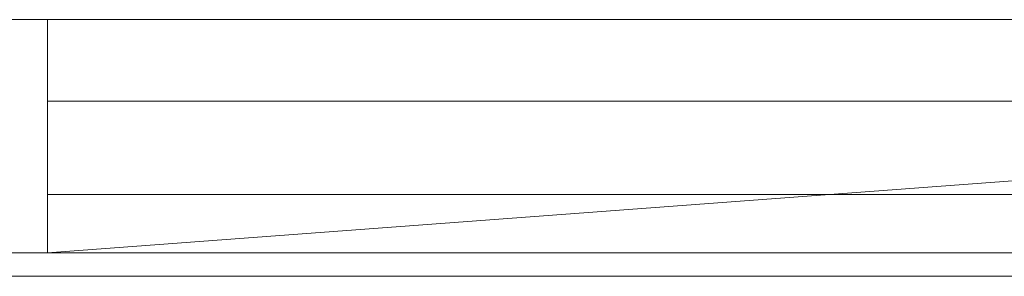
# Model space of a CAD drawing. Extents: x 5066 to 9756, y -2696 to -1109.
# Tile 218 of 248: x 9413.974 to 9415.66, y -2564.077 to -2563.637. Entities that reach past the tile are written whole.
import ezdxf

# ---------------------------------------------------------------- set-up
doc = ezdxf.new("R2010")
doc.units = 0
doc.header["$MEASUREMENT"] = 0
for name, color, linetype, lineweight in [('IFC-Janela-Contorno', 142, 'CONTINUOUS', 5), ('IFC-Parede padrão-Contorno', 44, 'CONTINUOUS', 5), ('IFC-Parte de elemento de construção-Contorno', 253, 'CONTINUOUS', 5)]:
    doc.layers.add(name, color=color, linetype=linetype, lineweight=lineweight)

msp = doc.modelspace()

# ---------------------------------------------------------------- linework, layer by layer
at = {"layer": 'IFC-Janela-Contorno', "color": 8, "lineweight": 5}
for p, q in [((9414.0214, -2563.7772), (9419.0214, -2563.7772)), ((9414.0214, -2563.9372), (9419.0214, -2563.9372))]:
    msp.add_line(p, q, dxfattribs=at)
at = {"layer": 'IFC-Parede padrão-Contorno', "color": 8, "lineweight": 5}
for p, q in [((9413.4796, -2563.6372), (9414.0214, -2563.6372)), ((9414.0214, -2563.6372), (9419.0214, -2563.6372)), ((9414.0214, -2563.7772), (9414.0214, -2563.6372)), ((9414.0214, -2564.0372), (9419.3785, -2563.6372)), ((9414.0214, -2564.0372), (9414.0214, -2563.7772)), ((9413.5996, -2564.0372), (9414.0214, -2564.0372)), ((9414.0214, -2564.0372), (9419.0214, -2564.0372))]:
    msp.add_line(p, q, dxfattribs=at)
at = {"layer": 'IFC-Parte de elemento de construção-Contorno', "color": 8, "lineweight": 5}
msp.add_line((9412.6554, -2564.0772), (9420.1719, -2564.0772), dxfattribs=at)

doc.saveas('drawing.dxf')
